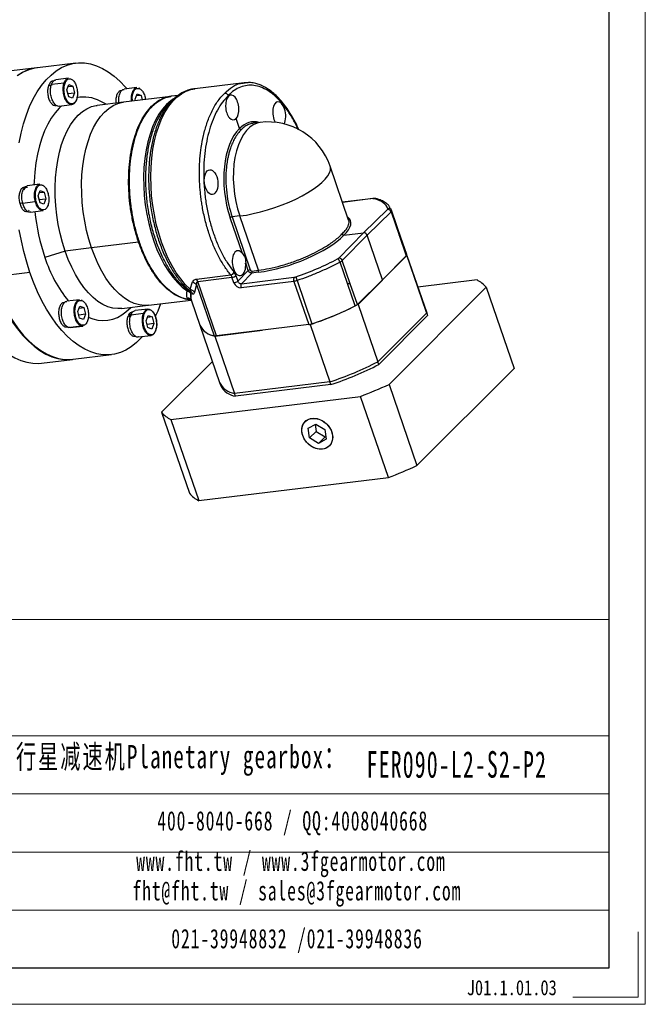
# Model space of a CAD drawing. Header units: millimetres. Extents: x 7426 to 8085, y -867 to -401.
# Tile 4 of 7: x 7950 to 8085, y -867 to -654. Entities that reach past the tile are written whole.
import ezdxf

# ---------------------------------------------------------------- set-up
doc = ezdxf.new("R2010")
doc.units = ezdxf.units.MM
doc.layers.get('0').update_dxf_attribs({"lineweight": 18})
for name, color, linetype, lineweight in [('6文字层', 3, 'Continuous', 35), ('SLD-0', 7, 'Continuous', 18), ('图框_外框线', 7, 'Continuous', 18), ('标注线', 7, 'Continuous', 18)]:
    doc.layers.add(name, color=color, linetype=linetype, lineweight=lineweight)
doc.styles.add('标准', font='txt', dxfattribs={"width": 0.667})
doc.styles.add('样式 1', font='txt', dxfattribs={"width": 0.8})

# ---------------------------------------------------------------- blocks, each defined once
blk = doc.blocks.new('FGR80M1L2')
at = {"color": 7, "linetype": 'Continuous', "lineweight": 25}
for p, q in [((15.7, 47.52), (3.42, 46.02)), ((3.17, 45.99), (-6.74, 44.79)), ((7.89, 40.76), (11.95, 41.25)), ((8.47, 41.71), (8.23, 41.68)), ((13.35, 42.65), (9.28, 42.16)), ((69.55, 41.24), (53.76, 39.32)), ((70.95, 41.26), (69.57, 41.24)), ((6.95, 40.39), (8.05, 40.52)), ((12.81, 38.92), (13.46, 40.64)), ((13.38, 36.74), (12.81, 38.92)), ((13.15, 37.73), (15.26, 37.99)), ((13.22, 39.99), (14.69, 40.17)), ((13.46, 40.64), (14.69, 40.17)), ((15.26, 37.99), (14.61, 36.27)), ((14.69, 40.17), (15.26, 37.99)), ((30.42, 38.71), (30.09, 38.67)), ((35.21, 39.65), (31.14, 39.15)), ((35.61, 39.4), (35.98, 39.4)), ((14.61, 36.27), (13.38, 36.74)), ((30.95, 35.03), (22.5, 33.99)), ((25.4, 34.35), (23.46, 35.33)), ((46.04, 36.86), (30.97, 35.03)), ((34.67, 35.92), (35.32, 37.63)), ((34.78, 35.49), (34.67, 35.92)), ((36.55, 37.17), (35.07, 36.99)), ((35.32, 37.63), (36.55, 37.17)), ((36.55, 37.17), (36.92, 35.75)), ((45.48, 34.6), (45.87, 34.92)), ((47.02, 36.04), (45.82, 34.93)), ((46.21, 36.89), (46.04, 36.86)), ((48.4, 37.15), (46.21, 36.88)), ((46.73, 35.76), (46.6, 35.64)), ((46.92, 35.92), (46.73, 35.76)), ((47, 35.98), (46.92, 35.92)), ((64.57, 36.91), (64.49, 37.14)), ((9.17, 33.93), (9.41, 33.96)), ((10.31, 33.72), (14.38, 34.22)), ((68.11, 26.62), (67.03, 29.75)), ((74.72, 28.52), (72.49, 28.25)), ((103.04, -2.72), (97.12, 14.51)), ((-0.63, 7.78), (-0.94, 7.74)), ((4.18, 8.72), (0.11, 8.22)), ((3.63, 4.99), (4.29, 6.7)), ((4.29, 6.7), (5.52, 6.24)), ((-1.37, 2.68), (2.69, 3.18)), ((4.21, 2.81), (3.63, 4.99)), ((3.97, 3.8), (6.09, 4.05)), ((4.04, 6.06), (5.52, 6.24)), ((6.09, 4.05), (5.43, 2.34)), ((5.52, 6.24), (6.09, 4.05)), ((111, 4.21), (101.08, 3)), ((110.82, 4.12), (101.1, 2.93)), ((-2.31, 2.66), (-1.21, 2.79)), ((0, 0), (0.34, 0.04)), ((0.51, 0.26), (0.72, 0.45)), ((1.14, -0.21), (5.21, 0.28)), ((5.43, 2.34), (4.21, 2.81)), ((107.83, -6.81), (115.47, 0.67)), ((116.47, 0.94), (116.77, 0.38)), ((116.57, 0.88), (116.5, 0.98)), ((121.6, -13.62), (116.77, 0.42)), ((69.02, -13.45), (65.08, -1.98)), ((68.15, -1.42), (65.71, -1.72)), ((65.71, -1.72), (71.53, -18.64)), ((74.12, -18.79), (68.15, -1.42)), ((116.62, -0.12), (108.98, -7.6)), ((116.62, -0.12), (119.18, -7.55)), ((116.62, -0.12), (116.62, -0.12)), ((99.84, -14.92), (107.83, -6.81)), ((108.98, -7.6), (101, -15.72)), ((101.48, -7.59), (107.83, -6.81)), ((113.9, -21.9), (108.98, -7.6)), ((121.63, -13.72), (119.16, -6.52)), ((119.18, -7.55), (121.44, -14.14)), ((20.71, -11.66), (12.24, -12.69)), ((35.78, -9.82), (20.71, -11.66)), ((35.95, -9.8), (35.78, -9.82)), ((12.24, -12.69), (5.75, -14.72)), ((103.55, -23.15), (101, -15.72)), ((106.08, -29.71), (121.72, -14.09)), ((121.44, -14.14), (113.9, -21.9)), ((127.91, -31.98), (121.6, -13.62)), ((121.6, -13.62), (121.63, -13.72)), ((121.72, -14.09), (121.6, -13.62)), ((121.72, -14.09), (128.03, -32.44)), ((67.55, -22.3), (70.89, -18.91)), ((70.89, -18.91), (70.06, -16.48)), ((72.11, -19.04), (74.12, -18.79)), ((102.62, -23.03), (100.27, -16.21)), ((0.97, -19.48), (-11.3, -20.98)), ((54.3, -21.63), (65.27, -20.3)), ((54.69, -22.37), (65.66, -21.03)), ((66.28, -22.83), (65.66, -21.03)), ((66.94, -20.5), (67.55, -22.3)), ((72.05, -19.7), (68.71, -23.09)), ((68.71, -23.09), (85.62, -21.03)), ((74.06, -19.45), (72.05, -19.7)), ((113.9, -21.9), (105.82, -29.73)), ((144.15, -21.91), (125.24, -24.22)), ((52.27, -24.9), (53.08, -22.53)), ((54.26, -23.32), (53.66, -25.85)), ((54.26, -23.32), (59.92, -39.78)), ((60.69, -39.8), (54.69, -22.37)), ((85.5, -22.35), (68.59, -24.41)), ((85.5, -22.35), (90.26, -36.2)), ((86.52, -22.11), (91.28, -35.96)), ((105.09, -30.22), (102.62, -23.03)), ((105.82, -29.73), (103.55, -23.15)), ((115.97, -55.35), (147.09, -24.26)), ((147.09, -24.26), (156.01, -50.22)), ((16.86, -28.22), (12.8, -28.72)), ((38.9, -29.99), (52.58, -28.32)), ((51.82, -25.39), (52.45, -25.6)), ((52.25, -27.98), (51.98, -27.96)), ((51.98, -27.96), (52.3, -27.98)), ((52.39, -26.09), (52.39, -26.13)), ((52.49, -26.31), (52.39, -26.13)), ((53.15, -26.49), (52.49, -26.31)), ((52.57, -28.29), (52.66, -28.47)), ((52.57, -28.33), (52.67, -28.48)), ((12.07, -29.16), (11.74, -29.2)), ((16.32, -31.95), (16.98, -30.24)), ((16.73, -30.88), (18.2, -30.7)), ((16.98, -30.24), (18.2, -30.7)), ((17.26, -28.47), (17.63, -28.47)), ((18.2, -30.7), (18.78, -32.89)), ((30.43, -31.02), (38.88, -29.99)), ((31.68, -32.09), (33.33, -30.67)), ((38.72, -31.23), (34.66, -31.72)), ((52.73, -28.61), (55.4, -36.38)), ((106.08, -29.71), (112.39, -48.06)), ((16.89, -34.13), (16.32, -31.95)), ((18.78, -32.89), (16.66, -33.14)), ((18.12, -34.6), (16.89, -34.13)), ((18.78, -32.89), (18.12, -34.6)), ((32.7, -33.44), (32.29, -33.58)), ((32.49, -33.11), (33.72, -32.76)), ((32.49, -33.11), (32.72, -33.44)), ((33.49, -33.19), (32.7, -33.44)), ((32.7, -33.44), (33.42, -33.36)), ((37.33, -32.63), (33.26, -33.12)), ((33.84, -32.17), (33.6, -32.2)), ((38.18, -34.96), (38.84, -33.24)), ((40.06, -33.71), (38.59, -33.89)), ((38.84, -33.24), (40.06, -33.71)), ((40.06, -33.71), (40.64, -35.89)), ((128.03, -32.44), (112.39, -48.06)), ((128.34, -33.33), (112.7, -48.96)), ((128.21, -32.87), (127.91, -31.98)), ((127.91, -31.98), (128.03, -32.44)), ((128.03, -32.44), (128.34, -33.33)), ((128.21, -32.87), (128.34, -33.33)), ((12.13, -36.87), (12.84, -36.78)), ((12.13, -36.87), (12.68, -36.88)), ((12.69, -36.94), (13, -36.9)), ((13.23, -37.07), (17.29, -36.58)), ((13.82, -37.08), (13.23, -37.07)), ((13.83, -37.15), (17.89, -36.66)), ((18.08, -36.59), (17.29, -36.58)), ((18.25, -36.38), (17.46, -36.36)), ((38.75, -37.14), (38.18, -34.96)), ((40.64, -35.89), (38.52, -36.15)), ((39.98, -37.61), (38.75, -37.14)), ((40.64, -35.89), (39.98, -37.61)), ((55.4, -36.38), (61.71, -54.73)), ((90.26, -36.2), (60.69, -39.8)), ((90.42, -36.17), (90.75, -36.13)), ((90.75, -36.13), (97.06, -54.49)), ((34.55, -39.94), (34.78, -39.92)), ((35.68, -40.16), (39.75, -39.66)), ((60.22, -39.86), (75.48, -38)), ((60.22, -39.86), (66.53, -58.22)), ((14.8, -47.28), (27.08, -45.79)), ((4.64, -48.52), (14.55, -47.32)), ((59.39, -48), (43.14, -64.24)), ((112.7, -48.96), (112.39, -48.06)), ((124.89, -81.31), (156.01, -50.22)), ((61.71, -54.73), (62.02, -55.63)), ((97.06, -54.49), (66.53, -58.22)), ((97.37, -55.38), (66.83, -59.11)), ((97.37, -55.38), (97.06, -54.49)), ((115.97, -55.35), (124.89, -81.31)), ((46.08, -66.59), (106.84, -59.17)), ((66.83, -59.11), (66.53, -58.22)), ((115.77, -85.13), (106.84, -59.17)), ((43.14, -64.24), (52.06, -90.2)), ((46.08, -66.59), (55.01, -92.55)), ((90.07, -69.34), (92.51, -68.02)), ((92.28, -68.14), (92.61, -70.37)), ((92.51, -68.02), (95.42, -69.8)), ((90.53, -72.45), (90.07, -69.34)), ((92.61, -70.37), (90.53, -72.45)), ((93.43, -74.24), (90.53, -72.45)), ((92.61, -70.37), (95.52, -72.16)), ((95.52, -72.16), (93.43, -74.24)), ((95.42, -69.8), (95.88, -72.91)), ((95.52, -72.16), (95.75, -72.03)), ((95.88, -72.91), (93.43, -74.24)), ((55.01, -92.55), (115.77, -85.13))]:
    blk.add_line(p, q, dxfattribs=at)
at = {"color": 7, "linetype": 'Continuous', "lineweight": 25, "flags": 128}
for points in [[(0.97, -19.48), (-0.07, -16.2), (-0.99, -12.82), (-1.78, -9.35), (-2.44, -5.83)], [(-2.48, 22), (-1.84, 25.13), (-1.06, 28.12), (-0.15, 30.95), (0.88, 33.6), (2.04, 36.06), (3.31, 38.31), (4.69, 40.34), (6.16, 42.15), (7.73, 43.7), (9.37, 45.01), (11.08, 46.06), (12.86, 46.84), (14.68, 47.36), (16.55, 47.6), (18.44, 47.56), (20.35, 47.25), (22.27, 46.67), (24.18, 45.83), (26.07, 44.71), (27.94, 43.34), (29.77, 41.72), (31.55, 39.86), (32.07, 39.27)], [(3.3, 46.01), (2.15, 45.83), (0.33, 45.31), (-1.45, 44.53), (-3.16, 43.48)], [(3.42, 46.02), (2.41, 45.86), (0.58, 45.35), (-1.19, 44.56), (-2.91, 43.51)], [(52.27, -24.9), (50.73, -23.36), (49.25, -21.58), (47.84, -19.59), (46.51, -17.39), (45.27, -15.01), (44.14, -12.47), (43.12, -9.78), (42.22, -6.96), (41.44, -4.05), (40.81, -1.06), (40.31, 1.98), (39.95, 5.05), (39.74, 8.12), (39.67, 11.17), (39.76, 14.17), (39.99, 17.1), (40.37, 19.93), (40.89, 22.64), (41.55, 25.22), (42.35, 27.63), (43.26, 29.86), (44.3, 31.89), (45.45, 33.7), (46.7, 35.28), (48.04, 36.62), (49.46, 37.7), (50.95, 38.52), (52.5, 39.08), (53.76, 39.32)], [(20.71, -11.66), (19.84, -8.89), (19.1, -6.03), (18.5, -3.09), (18.03, -0.11), (17.71, 2.9), (17.54, 5.9), (17.51, 8.88), (17.64, 11.8), (17.91, 14.64), (18.32, 17.38), (18.88, 19.99), (19.58, 22.45), (20.4, 24.74), (21.35, 26.85), (22.42, 28.74), (23.59, 30.41), (24.86, 31.85), (26.22, 33.03), (27.65, 33.95), (29.14, 34.61), (30.68, 34.99), (30.97, 35.03)], [(20.71, -11.66), (19.84, -8.89), (19.1, -6.03), (18.5, -3.09), (18.03, -0.11), (17.71, 2.9), (17.54, 5.9), (17.51, 8.88), (17.64, 11.8), (17.91, 14.64), (18.32, 17.38), (18.88, 19.99), (19.58, 22.45), (20.4, 24.74), (21.35, 26.85), (22.42, 28.74), (23.59, 30.41), (24.86, 31.85), (26.22, 33.03), (27.65, 33.95), (29.14, 34.61), (30.68, 34.99), (30.97, 35.03)], [(35.95, -9.82), (35.08, -7.05), (34.34, -4.19), (33.74, -1.25), (33.27, 1.73), (32.95, 4.74), (32.78, 7.74), (32.75, 10.72), (32.87, 13.64), (33.14, 16.48), (33.56, 19.22), (34.12, 21.83), (34.81, 24.3), (35.64, 26.59), (36.59, 28.69), (37.65, 30.59), (38.82, 32.26), (40.09, 33.7), (41.45, 34.88), (42.88, 35.8), (44.37, 36.46), (45.91, 36.84), (46.21, 36.88)], [(46.98, 36.07), (46.08, 35.45), (44.72, 34.26), (43.45, 32.82), (42.27, 31.14), (41.2, 29.23), (40.25, 27.11), (39.42, 24.81), (38.73, 22.33), (38.17, 19.7), (37.76, 16.94), (37.49, 14.08), (37.38, 11.15), (37.41, 8.16), (37.59, 5.14), (37.92, 2.12), (38.4, -0.88), (39.02, -3.83), (39.77, -6.7), (40.66, -9.47), (41.66, -12.11), (42.78, -14.61), (44, -16.94), (45.31, -19.09), (46.71, -21.02), (48.18, -22.73), (49.7, -24.21), (51.27, -25.43)], [(11.08, 33.81), (10.32, 33.1), (9, 31.62), (7.77, 29.91), (6.65, 27.97), (5.64, 25.83), (4.75, 23.5), (3.98, 20.99), (3.35, 18.34), (2.86, 15.54), (2.5, 12.64), (2.29, 9.65), (2.25, 8.48)], [(12.24, -12.69), (11.37, -9.93), (10.63, -7.06), (10.03, -4.12), (9.56, -1.14), (9.24, 1.87), (9.07, 4.87), (9.05, 7.85), (9.17, 10.77), (9.44, 13.61), (9.86, 16.35), (10.42, 18.96), (11.11, 21.42), (11.94, 23.71), (12.89, 25.81), (13.95, 27.71), (15.13, 29.38), (16.4, 30.81), (17.75, 32), (19.18, 32.92), (20.67, 33.57), (22.21, 33.95), (22.5, 33.99)], [(74.72, 28.52), (73.69, 28.3), (72.48, 27.77), (71.34, 26.98), (70.28, 25.92), (69.32, 24.61), (68.46, 23.08), (67.72, 21.34), (67.11, 19.41), (66.63, 17.32), (66.31, 15.11), (66.12, 12.79), (66.09, 10.41), (66.22, 7.98), (66.49, 5.56), (66.9, 3.16), (67.46, 0.82), (68.15, -1.42)], [(68.15, -1.42), (70.27, -1.11), (72.49, -0.68), (74.78, -0.13), (77.09, 0.52), (79.42, 1.27), (81.71, 2.1), (83.94, 3.01), (86.08, 3.98), (88.1, 5), (89.98, 6.06), (91.68, 7.14), (93.19, 8.23), (94.48, 9.31), (95.54, 10.37), (96.36, 11.39), (96.91, 12.36), (97.2, 13.27), (97.22, 14.11), (97.12, 14.51)], [(110.82, 4.12), (110.91, 4.18), (111, 4.21)], [(119.16, -6.52), (117.84, -2.71), (116.81, 0.29)], [(38.9, -29.99), (37.61, -30.06), (36.01, -29.88), (34.4, -29.43), (32.79, -28.71), (31.21, -27.72), (29.65, -26.47), (28.14, -24.98), (26.69, -23.25), (25.31, -21.3), (24.01, -19.14), (22.8, -16.81), (21.7, -14.31), (20.71, -11.66)], [(38.9, -29.99), (37.61, -30.06), (36.01, -29.88), (34.4, -29.43), (32.79, -28.71), (31.21, -27.72), (29.65, -26.47), (28.14, -24.98), (26.69, -23.25), (25.31, -21.3), (24.01, -19.14), (22.8, -16.81), (21.7, -14.31), (20.71, -11.66)], [(52.25, -28.16), (51.26, -28.02), (49.65, -27.58), (48.04, -26.85), (46.45, -25.87), (44.9, -24.62), (43.39, -23.13), (41.94, -21.4), (40.55, -19.45), (39.25, -17.3), (38.05, -14.96), (36.94, -12.46), (35.95, -9.82)], [(30.43, -31.02), (29.14, -31.09), (27.54, -30.91), (25.93, -30.46), (24.33, -29.74), (22.74, -28.75), (21.19, -27.5), (19.68, -26.01), (18.22, -24.28), (16.84, -22.33), (15.54, -20.18), (14.34, -17.84), (13.23, -15.34), (12.24, -12.69)], [(-11.56, -21.01), (-10.39, -24.17), (-9.11, -27.19), (-7.73, -30.06), (-6.24, -32.76), (-4.67, -35.27), (-3.02, -37.57), (-1.3, -39.66), (0.48, -41.52), (2.3, -43.14), (4.17, -44.51), (6.07, -45.62), (7.98, -46.47), (9.89, -47.05), (11.8, -47.36), (13.7, -47.39), (14.67, -47.3)], [(-11.3, -20.98), (-10.14, -24.14), (-8.86, -27.16), (-7.47, -30.03), (-5.99, -32.73), (-4.42, -35.24), (-2.77, -37.54), (-1.05, -39.63), (0.73, -41.49), (2.56, -43.11), (4.43, -44.48), (6.32, -45.59), (8.23, -46.44), (10.15, -47.02), (12.06, -47.33), (13.95, -47.36), (14.8, -47.28)], [(36.98, -40), (36.61, -40.41), (35.05, -41.97), (33.41, -43.28), (31.69, -44.33), (29.92, -45.11), (28.09, -45.62), (26.23, -45.86), (24.33, -45.83), (22.42, -45.52), (20.51, -44.94), (18.6, -44.09), (16.7, -42.98), (14.83, -41.61), (13.01, -39.99), (11.23, -38.13), (9.51, -36.04), (7.86, -33.74), (6.29, -31.23), (4.8, -28.54), (3.42, -25.67), (2.14, -22.64), (0.97, -19.48)], [(-21.46, -22.22), (-20.3, -25.38), (-19.02, -28.4), (-17.63, -31.27), (-16.15, -33.97), (-14.58, -36.47), (-12.93, -38.78), (-11.21, -40.87), (-9.43, -42.73), (-7.6, -44.34), (-5.73, -45.71), (-3.84, -46.83), (-1.93, -47.68), (-0.01, -48.26), (1.9, -48.56), (3.79, -48.6), (4.64, -48.52)], [(42.82, -29.51), (41.89, -31.87), (41.09, -33.61)], [(89.85, -66.66), (90.78, -66.29), (91.83, -66.17), (92.93, -66.29), (94.03, -66.66), (95.08, -67.25), (96.03, -68.04), (96.82, -68.98), (97.42, -70.02), (97.79, -71.13), (97.93, -72.23), (97.81, -73.28), (97.46, -74.22), (96.88, -75), (96.1, -75.59)], [(96.1, -75.59), (95.16, -75.96), (94.12, -76.08), (93.02, -75.96), (91.92, -75.59), (90.86, -75), (89.92, -74.22), (89.13, -73.28), (88.53, -72.23), (88.15, -71.13), (88.02, -70.02), (88.13, -68.98), (88.49, -68.04), (89.07, -67.25), (89.85, -66.66)], [(94.67, -76.05), (93.59, -76.05), (92.48, -75.81), (91.39, -75.33), (90.39, -74.64), (89.51, -73.78), (88.81, -72.78), (88.32, -71.69), (88.06, -70.58), (88.04, -69.5), (88.28, -68.5), (88.75, -67.63), (89.43, -66.94), (90.29, -66.45), (91.28, -66.2)], [(91.28, -66.2), (92.36, -66.2), (93.47, -66.44), (94.55, -66.92), (95.56, -67.61), (96.44, -68.48), (97.14, -69.48), (97.63, -70.56), (97.89, -71.67), (97.9, -72.75), (97.67, -73.75), (97.2, -74.62), (96.52, -75.32), (95.66, -75.8), (94.67, -76.05)]]:
    blk.add_lwpolyline(points, dxfattribs=at)
at = {"color": 7, "linetype": 'Continuous', "lineweight": 25}
for centre, radius, start, end in [((18.26, 25.73), 10.92, 61.5383, 102.317), ((77.26, 7.68), 21, 18.9708, 96.9505), ((111.56, 3.41), 0.789, 75.1993, 117.3435), ((115.54, -0.47), 1.14, 17.6664, 93.4212), ((115.89, -0.05), 0.979, 20.4318, 109.6453), ((68.2, 6.47), 65.94, 185.6618, 198.7399), ((65.86, -2.96), 1.25, 96.5838, 128.5429), ((46.62, -1.59), 42.93, 197.8059, 219.0812), ((98.54, -16.71), 1.8, 16.1045, 58.4644), ((99.89, -16.1), 1.17, 18.9207, 92.1807), ((121.16, -13.76), 0.47, 306.9336, 5.8449), ((71.67, -19.89), 1.25, 96.5838, 128.5429), ((73.46, -19.07), 0.716, 327.2515, 22.4618), ((52.39, -23.12), 2.43, 17.9955, 37.7325), ((65.04, -18.93), 1.39, 279.5074, 340.1598), ((65.38, -18.55), 2.5, 276.5838, 308.5429), ((71.45, -19.31), 0.716, 327.2515, 22.4618), ((86.82, -21.81), 1.43, 147.2515, 202.4618), ((106.13, -15), 20.86, 196.467, 199.9386), ((140.03, -30.08), 9.15, 39.5102, 63.2672), ((65.99, -20.34), 2.5, 276.5838, 308.5429), ((69.91, -23.87), 1.43, 147.2515, 202.4618), ((59.42, 60.13), 101.23, 288.03, 297.4494), ((59.13, 60.91), 102.07, 288.3598, 296.7601), ((103.76, -27.45), 3.08, 295.6563, 312.0704), ((24.45, -24.22), 10.69, 243.1988, 312.5526), ((60.95, -33.71), 6.16, 205.6888, 260.398), ((61.04, -33.66), 6.26, 205.7538, 262.4929), ((89.56, -30.92), 5.32, 277.5202, 288.8274), ((60.36, -37.8), 2.03, 257.4779, 279.2136), ((65.73, 41.77), 101.23, 288.03, 297.4494), ((66.03, 40.88), 101.23, 288.03, 297.4494), ((67.34, -52.01), 6.26, 205.7538, 262.4929), ((67.65, -52.91), 6.26, 205.7538, 262.4929), ((47.96, 94.13), 164.22, 291.0135, 294.466), ((50.2, -58.42), 9.15, 219.5102, 243.2672), ((56.88, 68.16), 164.22, 291.0135, 294.466), ((59.12, -84.38), 9.15, 219.5102, 243.2672)]:
    blk.add_arc(centre, radius, start, end, dxfattribs=at)
for centre, major_axis, ratio, start_param, end_param in [((65.8, 33.33), (-0.45, 3.97), 0.535864, 0.39146, 3.533053), ((65.8, 33.33), (-0.51, 3.97), 0.508296, 3.524973, 6.666566), ((80.8, 31.19), (-0.51, 3.97), 0.508296, 5.09577, 8.511526), ((80.8, 31.19), (-0.51, 3.97), 0.508296, 3.737574, 5.09577), ((74.72, 7.36), (-2.76, 21.32), 0.508296, 6.063963, 6.66616), ((74.73, 7.37), (-2.43, 21.36), 0.535864, 0.391866, 1.962256), ((110.38, 3.71), (0.938, 0.312), 0.30826, 0.432176, 0.989753), ((83.28, -9.8), (32.26, 10.73), 0.30826, 6.27746, 6.715361), ((114.63, 0.56), (0.938, 0.312), 0.30826, 5.719595, 6.278375), ((83.27, -9.81), (20.4, 6.78), 0.30826, 5.702548, 6.501329), ((83.28, -9.8), (20.26, 7.2), 0.335826, 4.124792, 5.695182), ((108.13, -7.71), (-0.706, 0.708), 0.789948, 4.1601, 5.730592), ((67.91, -16.54), (-0.45, 3.97), 0.535864, 5.541226, 10.949657), ((83.27, -9.81), (32.04, 11.38), 0.335826, 4.682369, 5.120268), ((99.01, -15.02), (0.931, 0.331), 0.335826, 5.119305, 5.678405), ((71.95, -18.59), (-0.353, 0.354), 0.789948, 1.018508, 2.588999), ((65.6, -21.8), (-0.34, 2.97), 0.535864, 5.103849, 5.593026), ((86.04, -20.59), (0.931, 0.331), 0.335826, 4.124792, 4.682369), ((67.97, -22.62), (-1.41, 1.42), 0.789948, 1.018508, 2.588999)]:
    blk.add_ellipse(centre, major_axis=major_axis, ratio=ratio, start_param=start_param, end_param=end_param, dxfattribs=at)
blk.add_ellipse((58.99, 9.42), major_axis=(-0.45, 3.97), ratio=0.535864, dxfattribs=at)
for points, knots in [([(8.23, 41.68), (8.23, 41.68), (7.96, 41.74), (7.46, 41.36), (7.12, 40.71), (6.95, 40.39)], [0, 0, 0, 0, 0.00111, 0.500555, 1, 1, 1, 1]), ([(7.89, 40.76), (8.07, 41.13), (8.44, 41.89), (9.01, 42.07), (9.29, 42.15)], [0, 0, 0, 0, 0.504358, 1, 1, 1, 1]), ([(11.95, 41.25), (12.14, 41.63), (12.51, 42.38), (13.07, 42.56), (13.35, 42.65)], [0, 0, 0, 0, 0.504358, 1, 1, 1, 1]), ([(63.34, 37.93), (64.15, 38.65), (65.72, 40.04), (67.86, 41.02), (69.16, 41.12), (69.56, 41.15)], [0, 0, 0, 0, 0.422322, 0.819023, 1, 1, 1, 1]), ([(69.56, 41.15), (69.98, 41.26), (70.41, 41.37), (70.86, 41.3), (70.87, 41.3)], [0, 0, 0, 0, 0.97564, 1, 1, 1, 1]), ([(87.13, 26.09), (86.76, 26.91), (85.9, 28.8), (84.49, 31.26), (82.96, 33.54), (81.45, 35.46), (79.88, 37.1), (78.59, 38.21), (77.66, 38.89), (77.08, 39.28), (76.46, 39.66), (75.67, 40.09), (74.59, 40.58), (73.19, 41.03), (71.93, 41.3), (71.16, 41.27), (70.95, 41.26)], [0, 0, 0, 0, 0.091408, 0.210285, 0.304981, 0.401939, 0.501186, 0.59189, 0.62967, 0.662383, 0.691625, 0.733909, 0.793613, 0.870769, 0.965401, 1, 1, 1, 1]), ([(6.95, 40.39), (6.83, 39.99), (6.6, 39.2), (6.62, 37.72), (6.9, 36.28), (7.44, 35.03), (8.15, 34.21), (8.77, 33.86), (9.09, 33.97), (9.16, 33.99)], [0, 0, 0, 0, 0.158693, 0.317386, 0.476078, 0.634771, 0.793464, 0.952157, 1, 1, 1, 1]), ([(10.32, 33.73), (10.31, 33.72), (10.04, 33.58), (9.4, 33.89), (8.57, 34.69), (7.91, 36.06), (7.54, 37.69), (7.5, 39.39), (7.76, 40.3), (7.89, 40.76)], [0, 0, 0, 0, 0.002872, 0.16906, 0.335248, 0.501436, 0.667624, 0.833812, 1, 1, 1, 1]), ([(30.09, 38.62), (30.02, 38.62), (29.69, 38.66), (29.18, 38.17), (28.69, 37.21), (28.45, 35.98), (28.51, 35.11), (28.54, 34.73)], [0, 0, 0, 0, 0.069468, 0.315455, 0.561442, 0.807429, 1, 1, 1, 1]), ([(29.48, 34.85), (29.44, 35.16), (29.34, 36.04), (29.56, 37.38), (30.09, 38.53), (30.67, 39.13), (31.06, 39.09), (31.15, 39.08)], [0, 0, 0, 0, 0.148161, 0.40514, 0.66212, 0.9191, 1, 1, 1, 1]), ([(33.54, 35.34), (33.51, 35.66), (33.41, 36.53), (33.63, 37.88), (34.15, 39.03), (34.74, 39.62), (35.12, 39.59), (35.22, 39.58)], [0, 0, 0, 0, 0.148159, 0.405139, 0.662119, 0.919099, 1, 1, 1, 1]), ([(33.82, 35.37), (33.78, 35.68), (33.68, 36.5), (33.9, 37.78), (34.39, 38.89), (35.02, 39.48), (35.45, 39.42), (35.61, 39.4)], [0, 0, 0, 0, 0.138498, 0.380913, 0.623327, 0.865742, 1, 1, 1, 1]), ([(35.98, 39.4), (36.26, 39.23), (36.83, 38.9), (37.5, 37.71), (37.89, 36.62), (37.94, 35.99), (37.94, 35.88)], [0, 0, 0, 0, 0.311807, 0.623613, 0.93542, 1, 1, 1, 1]), ([(53.87, 39.3), (53.62, 39.28), (52.83, 39.21), (51.53, 38.83), (49.99, 38.2), (48.53, 37.29), (47.5, 36.53), (46.99, 36), (46.91, 35.92)], [0, 0, 0, 0, 0.097898, 0.311342, 0.525025, 0.740656, 0.959452, 1, 1, 1, 1]), ([(65.27, -20.3), (64.58, -19.4), (63.19, -17.59), (61.33, -14.36), (59.65, -10.79), (58.22, -6.91), (57.04, -2.8), (56.32, 0.63), (55.9, 3.24), (55.67, 4.99), (55.49, 6.75), (55.36, 8.52), (55.25, 10.76), (55.23, 13.57), (55.4, 17.02), (55.81, 20.68), (56.52, 24.47), (57.59, 28.26), (59.06, 31.91), (60.95, 35.31), (62.53, 37.04), (63.34, 37.93)], [0, 0, 0, 0, 0.062248, 0.124566, 0.186955, 0.249413, 0.311942, 0.374543, 0.399617, 0.424703, 0.449801, 0.47491, 0.50003, 0.545652, 0.596098, 0.651367, 0.711457, 0.776367, 0.846095, 0.92064, 1, 1, 1, 1]), ([(63.34, 37.93), (63.45, 37.93), (63.62, 37.93), (63.85, 37.84), (64.08, 37.72), (64.27, 37.53), (64.42, 37.32), (64.47, 37.2), (64.49, 37.14)], [0, 0, 0, 0, 0.239238, 0.368019, 0.499537, 0.739801, 0.869249, 1, 1, 1, 1]), ([(86.9, 26.2), (86.37, 27.32), (85.29, 29.57), (83.43, 32.51), (81.43, 35.08), (79.32, 37.19), (77.14, 38.8), (74.91, 39.89), (72.68, 40.44), (70.49, 40.45), (68.36, 39.9), (66.34, 38.84), (65.11, 37.71), (64.49, 37.14)], [0, 0, 0, 0, 0.089395, 0.180449, 0.271504, 0.36256, 0.453619, 0.544679, 0.635741, 0.726804, 0.817869, 0.908934, 1, 1, 1, 1]), ([(35.78, -9.82), (35.36, -8.52), (34.53, -5.91), (33.61, -1.76), (32.96, 2.47), (32.6, 6.75), (32.54, 10.98), (32.77, 15.1), (33.3, 19.03), (34.12, 22.72), (35.21, 26.09), (36.55, 29.08), (38.13, 31.66), (39.9, 33.77), (41.85, 35.36), (43.9, 36.46), (45.34, 36.72), (46.04, 36.85)], [0, 0, 0, 0, 0.06687, 0.133739, 0.200609, 0.267479, 0.334348, 0.401218, 0.468087, 0.534957, 0.601827, 0.668696, 0.735566, 0.802436, 0.869305, 0.936175, 1, 1, 1, 1]), ([(46.21, 36.87), (45.51, 36.74), (44.07, 36.48), (42.02, 35.38), (40.07, 33.79), (38.3, 31.68), (36.72, 29.11), (35.38, 26.11), (34.29, 22.74), (33.47, 19.05), (32.94, 15.12), (32.71, 11), (32.77, 6.77), (33.13, 2.49), (33.78, -1.74), (34.7, -5.89), (35.53, -8.5), (35.95, -9.8)], [0, 0, 0, 0, 0.063825, 0.130695, 0.197564, 0.264434, 0.331304, 0.398173, 0.465043, 0.531913, 0.598782, 0.665652, 0.732521, 0.799391, 0.866261, 0.93313, 1, 1, 1, 1]), ([(64.49, 37.14), (63.87, 36.47), (62.62, 35.13), (60.99, 32.54), (59.58, 29.56), (58.42, 26.2), (57.53, 22.54), (56.92, 18.62), (56.61, 14.52), (56.6, 10.3), (56.89, 6.03), (57.47, 1.78), (58.34, -2.37), (59.49, -6.37), (60.88, -10.14), (62.5, -13.61), (64.32, -16.76), (65.67, -18.52), (66.35, -19.4)], [0, 0, 0, 0, 0.062506, 0.125011, 0.187516, 0.25002, 0.312523, 0.375024, 0.437525, 0.500024, 0.562522, 0.62502, 0.687516, 0.750012, 0.812509, 0.875005, 0.937502, 1, 1, 1, 1]), ([(68.68, 26.22), (68.3, 25.81), (67.55, 25.01), (66.6, 23.53), (65.82, 21.97), (65.23, 20.45), (64.79, 19.04), (64.47, 17.77), (64.23, 16.55), (64.04, 15.38), (63.78, 13.29), (63.63, 10.15), (63.91, 5.98), (64.58, 1.95), (65.34, -0.51), (65.71, -1.72)], [0, 0, 0, 0, 0.079996, 0.155006, 0.225029, 0.290064, 0.338507, 0.383755, 0.425808, 0.464666, 0.500329, 0.630366, 0.75699, 0.880201, 1, 1, 1, 1]), ([(68.68, 26.22), (68.64, 26.22), (68.56, 26.22), (68.45, 26.25), (68.38, 26.29), (68.35, 26.31), (68.34, 26.31), (68.31, 26.33), (68.26, 26.38), (68.17, 26.48), (68.13, 26.56), (68.11, 26.62)], [0, 0, 0, 0, 0.201508, 0.359082, 0.460169, 0.48807, 0.496287, 0.500676, 0.630949, 0.75933, 1, 1, 1, 1]), ([(72.49, 28.23), (72.37, 28.22), (71.86, 28.19), (70.96, 27.87), (69.8, 27.26), (69.06, 26.57), (68.68, 26.22)], [0, 0, 0, 0, 0.08761, 0.37152, 0.675652, 1, 1, 1, 1]), ([(-0.41, 7.61), (-0.51, 7.66), (-0.87, 7.86), (-1.49, 7.61), (-2.12, 6.86), (-2.51, 5.64), (-2.6, 4.14), (-2.41, 3.15), (-2.31, 2.66)], [0, 0, 0, 0, 0.068801, 0.255041, 0.441281, 0.62752, 0.81376, 1, 1, 1, 1]), ([(-1.37, 2.68), (-1.48, 3.23), (-1.7, 4.32), (-1.58, 5.96), (-1.15, 7.27), (-0.54, 8.08), (-0.06, 8.13), (0.13, 8.15)], [0, 0, 0, 0, 0.215051, 0.430103, 0.645154, 0.860206, 1, 1, 1, 1]), ([(-0.97, 6.94), (-0.77, 7.25), (-0.45, 7.75), (-0.01, 7.79), (0.17, 7.81)], [0, 0, 0, 0, 0.606042, 1, 1, 1, 1]), ([(2.69, 3.18), (2.58, 3.72), (2.37, 4.81), (2.48, 6.46), (2.91, 7.77), (3.52, 8.57), (4, 8.63), (4.19, 8.65)], [0, 0, 0, 0, 0.215051, 0.430103, 0.645154, 0.860206, 1, 1, 1, 1]), ([(5.2, 0.36), (5.1, 0.32), (4.72, 0.2), (4, 0.66), (3.2, 1.65), (2.86, 2.67), (2.69, 3.18)], [0, 0, 0, 0, 0.104464, 0.402976, 0.701488, 1, 1, 1, 1]), ([(111.76, 4.17), (111.64, 4.2), (111.4, 4.24), (111.14, 4.22), (111, 4.21)], [0, 0, 0, 0, 0.471099, 1, 1, 1, 1]), ([(116.34, 1.21), (116.2, 1.44), (115.84, 2.03), (114.88, 2.83), (113.53, 3.61), (112.36, 3.98), (111.76, 4.17)], [0, 0, 0, 0, 0.164953, 0.427298, 0.705682, 1, 1, 1, 1]), ([(-2.31, 2.66), (-2.16, 2.21), (-1.87, 1.32), (-1.17, 0.41), (-0.51, -0.04), (-0.14, 0.04), (-0.01, 0.07)], [0, 0, 0, 0, 0.284935, 0.569871, 0.854806, 1, 1, 1, 1]), ([(1.13, -0.14), (1.03, -0.17), (0.66, -0.3), (-0.06, 0.16), (-0.87, 1.16), (-1.2, 2.17), (-1.37, 2.68)], [0, 0, 0, 0, 0.104464, 0.402976, 0.701488, 1, 1, 1, 1]), ([(100.9, -7.19), (101.26, -6.83), (101.96, -6.12), (102.63, -5.15), (103.03, -4.3), (103.17, -3.61), (103.15, -3.09), (103.07, -2.83), (103.03, -2.72)], [0, 0, 0, 0, 0.214984, 0.41657, 0.604753, 0.779532, 0.909719, 1, 1, 1, 1]), ([(74.12, -18.79), (75.26, -18.63), (77.59, -18.28), (81.42, -17.34), (84.38, -16.41), (86.35, -15.7), (87.35, -15.31), (88.35, -14.92), (89.95, -14.24), (92.3, -13.14), (94.75, -11.81), (96.75, -10.57), (98.27, -9.5), (99.71, -8.36), (100.5, -7.59), (100.9, -7.19)], [0, 0, 0, 0, 0.119796, 0.243006, 0.369629, 0.40187, 0.434326, 0.466996, 0.49988, 0.594951, 0.709934, 0.774969, 0.844992, 0.920003, 1, 1, 1, 1]), ([(101.48, -7.59), (101.42, -7.59), (101.34, -7.59), (101.22, -7.54), (101.16, -7.51), (101.12, -7.49), (101.09, -7.46), (101.03, -7.41), (100.96, -7.32), (100.92, -7.24), (100.9, -7.19)], [0, 0, 0, 0, 0.24065, 0.369037, 0.499325, 0.503713, 0.539825, 0.640911, 0.798486, 1, 1, 1, 1]), ([(119.18, -7.55), (119.21, -7.35), (119.27, -6.99), (119.19, -6.67), (119.16, -6.52)], [0, 0, 0, 0, 0.554154, 1, 1, 1, 1]), ([(52.13, -28.14), (51.96, -28.14), (51.04, -28.15), (49.33, -27.61), (47.06, -26.5), (44.83, -24.83), (42.7, -22.66), (40.69, -20.04), (38.84, -16.99), (37.17, -13.59), (36.24, -11.08), (35.78, -9.82)], [0, 0, 0, 0, 0.028129, 0.149613, 0.271097, 0.39258, 0.514064, 0.635548, 0.757032, 0.878516, 1, 1, 1, 1]), ([(35.95, -9.8), (36.41, -11.06), (37.34, -13.57), (39.01, -16.97), (40.86, -20.02), (42.87, -22.64), (45, -24.81), (47.23, -26.48), (49.5, -27.59), (51.24, -28.13), (52.2, -28.12), (52.4, -28.12)], [0, 0, 0, 0, 0.120826, 0.241652, 0.362478, 0.483304, 0.60413, 0.724956, 0.845782, 0.966608, 1, 1, 1, 1]), ([(69.02, -13.45), (69.17, -13.64), (69.48, -14.03), (69.91, -14.77), (70.02, -15.61), (70.04, -16.19), (70.06, -16.48)], [0, 0, 0, 0, 0.250929, 0.50133, 0.750497, 1, 1, 1, 1]), ([(100.27, -16.21), (99.15, -16.79), (96.93, -17.92), (93.45, -19.47), (89.98, -20.88), (87.66, -21.71), (86.52, -22.11)], [0, 0, 0, 0, 0.263479, 0.517972, 0.763479, 1, 1, 1, 1]), ([(53.08, -22.53), (53.18, -22.33), (53.34, -22.03), (53.81, -21.73), (54.14, -21.67), (54.3, -21.63)], [0, 0, 0, 0, 0.495637, 0.756532, 1, 1, 1, 1]), ([(65.66, -21.03), (65.61, -20.89), (65.5, -20.61), (65.35, -20.4), (65.27, -20.3)], [0, 0, 0, 0, 0.494908, 1, 1, 1, 1]), ([(52.27, -24.9), (52.33, -25.09), (52.44, -25.42), (52.45, -25.55), (52.45, -25.6)], [0, 0, 0, 0, 0.574011, 1, 1, 1, 1]), ([(52.27, -24.9), (52.59, -25), (53.16, -25.19), (53.51, -25.65), (53.66, -25.85)], [0, 0, 0, 0, 0.56, 1, 1, 1, 1]), ([(53.08, -22.53), (53.35, -22.63), (53.81, -22.81), (54.13, -23.17), (54.26, -23.32)], [0, 0, 0, 0, 0.56, 1, 1, 1, 1]), ([(54.69, -22.37), (54.65, -22.38), (54.57, -22.4), (54.43, -22.5), (54.26, -22.79), (54.26, -23.11), (54.26, -23.32)], [0, 0, 0, 0, 0.092974, 0.193746, 0.438129, 1, 1, 1, 1]), ([(67.55, -22.3), (67.61, -22.42), (67.71, -22.65), (68.01, -22.92), (68.36, -23.1), (68.59, -23.09), (68.71, -23.09)], [0, 0, 0, 0, 0.250039, 0.5, 0.749961, 1, 1, 1, 1]), ([(17.29, -36.58), (17, -36.4), (16.41, -36.05), (15.67, -34.81), (15.2, -33.25), (15.06, -31.56), (15.27, -29.99), (15.81, -28.84), (16.39, -28.25), (16.78, -28.28), (16.87, -28.29)], [0, 0, 0, 0, 0.136709, 0.273418, 0.410127, 0.546836, 0.683544, 0.820253, 0.956962, 1, 1, 1, 1]), ([(51.3, -27.61), (51.25, -27.34), (51.14, -26.78), (51.22, -25.89), (51.27, -25.43)], [0, 0, 0, 0, 0.473719, 1, 1, 1, 1]), ([(51.27, -25.43), (51.35, -25.4), (51.57, -25.32), (51.73, -25.37), (51.82, -25.39)], [0, 0, 0, 0, 0.406229, 1, 1, 1, 1]), ([(51.27, -25.43), (51.41, -25.45), (51.64, -25.49), (51.94, -25.64), (52.19, -25.82), (52.32, -26), (52.39, -26.08)], [0, 0, 0, 0, 0.309396, 0.503747, 0.756362, 1, 1, 1, 1]), ([(51.27, -25.43), (51.38, -25.45), (51.61, -25.48), (51.92, -25.63), (52.19, -25.83), (52.32, -26.01), (52.39, -26.09)], [0, 0, 0, 0, 0.246772, 0.5002, 0.753514, 1, 1, 1, 1]), ([(52.39, -26.13), (52.33, -26.04), (52.2, -25.85), (51.92, -25.64), (51.61, -25.49), (51.38, -25.45), (51.27, -25.43)], [0, 0, 0, 0, 0.246594, 0.500021, 0.753438, 1, 1, 1, 1]), ([(51.98, -27.96), (51.8, -27.92), (51.44, -27.83), (51.35, -27.68), (51.3, -27.61)], [0, 0, 0, 0, 0.498958, 1, 1, 1, 1]), ([(51.3, -27.61), (51.44, -27.62), (51.72, -27.64), (52.19, -27.84), (52.42, -28.12), (52.57, -28.29)], [0, 0, 0, 0, 0.276718, 0.562525, 1, 1, 1, 1]), ([(51.82, -25.39), (51.94, -25.48), (52.17, -25.67), (52.31, -25.94), (52.39, -26.08)], [0, 0, 0, 0, 0.496186, 1, 1, 1, 1]), ([(52.25, -27.96), (52.25, -27.96), (52.23, -27.96), (52.33, -28), (52.49, -28.2), (52.6, -28.34)], [0, 0, 0, 0, 0.001039, 0.306153, 1, 1, 1, 1]), ([(52.39, -26.13), (52.37, -26.57), (52.34, -27.45), (52.49, -28.01), (52.57, -28.29)], [0, 0, 0, 0, 0.500677, 1, 1, 1, 1]), ([(52.39, -26.08), (52.41, -26.12), (52.45, -26.2), (52.48, -26.28), (52.49, -26.31)], [0, 0, 0, 0, 0.562034, 1, 1, 1, 1]), ([(52.39, -26.08), (52.39, -26.08), (52.39, -26.09), (52.39, -26.09), (52.39, -26.09)], [0, 0, 0, 0, 0.558737, 1, 1, 1, 1]), ([(52.45, -25.6), (52.62, -25.74), (52.91, -25.98), (53.07, -26.33), (53.15, -26.49)], [0, 0, 0, 0, 0.56, 1, 1, 1, 1]), ([(52.49, -26.31), (52.49, -26.8), (52.49, -27.71), (52.66, -28.32), (52.74, -28.6)], [0, 0, 0, 0, 0.535034, 1, 1, 1, 1]), ([(53.66, -25.85), (53.61, -26.05), (53.5, -26.45), (53.27, -26.47), (53.15, -26.49)], [0, 0, 0, 0, 0.502871, 1, 1, 1, 1]), ([(11.75, -29.27), (11.65, -29.26), (11.28, -29.24), (10.74, -29.82), (10.26, -30.89), (10.09, -32.32), (10.23, -33.86), (10.66, -35.27), (11.33, -36.39), (11.87, -36.71), (12.13, -36.87)], [0, 0, 0, 0, 0.052522, 0.187876, 0.32323, 0.458584, 0.593938, 0.729292, 0.864646, 1, 1, 1, 1]), ([(13.23, -37.07), (12.93, -36.9), (12.34, -36.55), (11.61, -35.3), (11.14, -33.74), (11, -32.05), (11.21, -30.49), (11.74, -29.34), (12.33, -28.74), (12.71, -28.78), (12.81, -28.79)], [0, 0, 0, 0, 0.136709, 0.273418, 0.410127, 0.546836, 0.683544, 0.820253, 0.956962, 1, 1, 1, 1]), ([(17.46, -36.36), (17.18, -36.2), (16.62, -35.86), (15.92, -34.68), (15.47, -33.19), (15.34, -31.58), (15.54, -30.09), (16.05, -28.98), (16.67, -28.39), (17.11, -28.45), (17.26, -28.47)], [0, 0, 0, 0, 0.132383, 0.264766, 0.397149, 0.529532, 0.661915, 0.794298, 0.926682, 1, 1, 1, 1]), ([(17.63, -28.47), (17.91, -28.64), (18.47, -28.97), (19.17, -30.16), (19.62, -31.65), (19.76, -33.26), (19.56, -34.76), (19.04, -35.83), (18.56, -36.39), (18.27, -36.38), (18.25, -36.38)], [0, 0, 0, 0, 0.141795, 0.283591, 0.425386, 0.567182, 0.708977, 0.850773, 0.992568, 1, 1, 1, 1]), ([(52.66, -28.47), (52.67, -28.49), (52.71, -28.56), (52.74, -28.64), (52.76, -28.7)], [0, 0, 0, 0, 0.193812, 1, 1, 1, 1]), ([(32.29, -33.58), (32.18, -34), (31.95, -34.85), (32.01, -36.4), (32.36, -37.87), (32.97, -39.08), (33.74, -39.87), (34.28, -39.92), (34.55, -39.94)], [0, 0, 0, 0, 0.166728, 0.333457, 0.500185, 0.666914, 0.833642, 1, 1, 1, 1]), ([(33.69, -32.24), (33.48, -32.26), (33.02, -32.31), (32.68, -32.82), (32.49, -33.11)], [0, 0, 0, 0, 0.444937, 1, 1, 1, 1]), ([(35.69, -40.15), (35.68, -40.16), (35.41, -40.3), (34.77, -39.99), (33.94, -39.19), (33.28, -37.82), (32.91, -36.19), (32.87, -34.49), (33.13, -33.58), (33.26, -33.12)], [0, 0, 0, 0, 0.002872, 0.16906, 0.335248, 0.501436, 0.667624, 0.833812, 1, 1, 1, 1]), ([(33.26, -33.12), (33.45, -32.74), (33.82, -31.99), (34.38, -31.81), (34.66, -31.73)], [0, 0, 0, 0, 0.504358, 1, 1, 1, 1])]:
    blk.add_open_spline(points, degree=3, knots=knots, dxfattribs=at)
for points in [[(15.78, 35.62), (15.59, 35.25), (15.22, 34.51), (14.37, 34.11), (13.47, 34.34), (12.63, 35.2), (11.97, 36.55), (11.61, 38.18), (11.57, 39.89), (11.82, 40.8), (11.95, 41.25)], [(15.86, 35.77), (15.68, 35.42), (15.32, 34.71), (14.52, 34.33), (13.66, 34.55), (12.85, 35.37), (12.23, 36.66), (11.88, 38.22), (11.84, 39.84), (12.09, 40.71), (12.21, 41.14)], [(11.95, 41.25), (11.98, 41.25), (12.02, 41.25), (12.1, 41.23), (12.17, 41.19), (12.2, 41.16), (12.21, 41.14)], [(12.21, 41.14), (12.39, 41.49), (12.75, 42.2), (13.55, 42.58), (14.41, 42.36), (15.22, 41.54), (15.84, 40.25), (16.19, 38.7), (16.23, 37.07), (15.98, 36.21), (15.86, 35.77)], [(35.81, 39.57), (35.84, 39.57), (35.88, 39.57), (35.94, 39.53), (35.97, 39.47), (35.98, 39.42), (35.98, 39.4)], [(15.86, 35.77), (15.87, 35.76), (15.89, 35.72), (15.88, 35.67), (15.84, 35.63), (15.8, 35.63), (15.78, 35.62)], [(46.6, 35.64), (45.93, 34.89), (44.57, 33.38), (42.85, 30.39), (41.39, 26.93), (40.26, 23.03), (39.46, 18.78), (39.01, 14.25), (38.93, 9.55), (39.21, 4.75), (39.84, -0.03), (40.82, -4.71), (42.13, -9.19), (43.74, -13.38), (45.61, -17.2), (47.71, -20.56), (50, -23.45), (51.63, -24.88), (52.45, -25.6)], [(51.82, -25.39), (51, -24.74), (49.37, -23.43), (47.07, -20.71), (44.95, -17.5), (43.05, -13.82), (41.41, -9.74), (40.06, -5.36), (39.04, -0.76), (38.36, 3.96), (38.04, 8.7), (38.08, 13.37), (38.49, 17.86), (39.25, 22.09), (40.36, 25.96), (41.78, 29.39), (43.48, 32.36), (44.81, 33.86), (45.48, 34.6)], [(2.95, 3.26), (2.85, 3.78), (2.65, 4.82), (2.75, 6.38), (3.16, 7.65), (3.83, 8.45), (4.66, 8.64), (5.51, 8.21), (6.29, 7.23), (6.61, 6.26), (6.77, 5.78)], [(2.69, 3.18), (2.71, 3.18), (2.76, 3.19), (2.84, 3.21), (2.91, 3.23), (2.94, 3.25), (2.95, 3.26)], [(6.77, 5.78), (6.87, 5.26), (7.08, 4.22), (6.97, 2.66), (6.56, 1.39), (5.89, 0.6), (5.06, 0.4), (4.21, 0.83), (3.43, 1.81), (3.11, 2.78), (2.95, 3.26)], [(6.77, 5.78), (6.78, 5.79), (6.8, 5.81), (6.79, 5.82), (6.76, 5.83), (6.71, 5.83), (6.69, 5.82)], [(116.81, 0.29), (116.82, 0.23), (116.83, 0.11), (116.69, -0.04), (116.62, -0.12)], [(101, -15.72), (100.9, -15.8), (100.71, -15.97), (100.42, -16.13), (100.27, -16.21)], [(72.05, -19.7), (71.93, -19.7), (71.7, -19.7), (71.35, -19.52), (71.05, -19.25), (70.95, -19.02), (70.89, -18.91)], [(86.52, -22.11), (86.34, -22.17), (85.99, -22.28), (85.66, -22.33), (85.5, -22.35)], [(103.55, -23.15), (103.42, -23.13), (103.16, -23.09), (102.8, -23.05), (102.62, -23.03)], [(17.63, -28.47), (17.63, -28.45), (17.63, -28.4), (17.59, -28.34), (17.53, -28.3), (17.49, -28.3), (17.47, -28.3)], [(37.33, -32.63), (37.51, -32.26), (37.89, -31.52), (38.73, -31.12), (39.63, -31.35), (40.48, -32.21), (41.13, -33.56), (41.5, -35.19), (41.54, -36.89), (41.28, -37.8), (41.15, -38.26)], [(37.58, -32.74), (37.76, -32.39), (38.12, -31.68), (38.92, -31.3), (39.78, -31.52), (40.59, -32.34), (41.21, -33.63), (41.56, -35.18), (41.6, -36.8), (41.35, -37.67), (41.23, -38.11)], [(41.15, -38.26), (40.96, -38.63), (40.59, -39.37), (39.75, -39.77), (38.85, -39.54), (38, -38.68), (37.34, -37.33), (36.98, -35.69), (36.94, -33.99), (37.2, -33.08), (37.33, -32.63)], [(41.23, -38.11), (41.05, -38.46), (40.7, -39.16), (39.89, -39.54), (39.03, -39.33), (38.23, -38.51), (37.6, -37.22), (37.25, -35.66), (37.22, -34.04), (37.46, -33.17), (37.58, -32.74)], [(37.58, -32.74), (37.57, -32.72), (37.54, -32.69), (37.47, -32.65), (37.4, -32.63), (37.35, -32.63), (37.33, -32.63)], [(17.29, -36.58), (17.31, -36.57), (17.36, -36.56), (17.41, -36.51), (17.45, -36.44), (17.46, -36.39), (17.46, -36.36)], [(41.15, -38.26), (41.17, -38.25), (41.21, -38.24), (41.25, -38.21), (41.26, -38.16), (41.24, -38.12), (41.23, -38.11)]]:
    blk.add_open_spline(points, degree=3, dxfattribs=at)

msp = doc.modelspace()

# ---------------------------------------------------------------- linework, layer by layer
at = {"layer": '图框_外框线'}
for p, q in [((7484.0994, -783.5364), (8077.0868, -783.5364)), ((7484.0994, -808.6708), (8077.0868, -808.6708)), ((7540.9265, -821.2381), (8077.0868, -821.2381)), ((7540.9265, -833.8053), (8077.0868, -833.8053)), ((7540.9265, -846.3725), (8077.0868, -846.3725))]:
    msp.add_line(p, q, dxfattribs=at)
at = {"layer": '图框_外框线', "color": 3}
msp.add_lwpolyline([(7425.8823, -866.7025), (8084.9326, -866.7025), (8084.9326, -400.6599), (7425.8823, -400.6599)], close=True, dxfattribs=at)
at = {"layer": '图框_外框线', "color": 3, "lineweight": 25}
msp.add_lwpolyline([(7465.1115, -858.8567), (8077.0868, -858.8567), (8077.0868, -408.5057), (7465.1115, -408.5057)], close=True, dxfattribs=at)
at = {"layer": '图框_外框线', "color": 3}
msp.add_lwpolyline([(8083.3634, -851.0109), (8083.3634, -865.1334), (8069.2409, -865.1334)], dxfattribs=at)

# ---------------------------------------------------------------- block references
at = {"layer": '标注线', "xscale": 0.675, "yscale": 0.675, "zscale": 0.675}
msp.add_blockref('FGR80M1L2', (7951.2523, -695.4105), dxfattribs=at)

# ---------------------------------------------------------------- texts
at = {"layer": '6文字层', "insert": (8046.3294, -861.4776), "char_height": 3.252449, "width": 40.241552, "attachment_point": 1, "style": '样式 1'}
msp.add_mtext('J01.1.01.03', dxfattribs=at)
at = {"layer": 'SLD-0', "color": 1, "attachment_point": 2, "line_spacing_factor": 1.15057, "style": '标准'}
for s, insert, char_height, width in [('\\T1.1;  行星减速机Planetary gearbox：', (7982.0842, -810.6643), 5.026889, 79.061103), ('\\T1.1;\\pxt5;{\\fSimSun|b1|i0|c134|p2;\\W0.605;FER090-L2-S2-P2}', (8044.1893, -811.999), 5.74457, 54.605252), ('\\T1.1;400-8040-668 / QQ:4008040668', (8008.7123, -824.9603), 4.189074, 121.966612), ('\\T1.1;www.fht.tw / www.3fgearmotor.com ', (8008.3261, -833.6856), 4.189074, 122.103913), ('\\T1.1;\\pxt12;fht@fht.tw / sales@3fgearmotor.com ', (8009.6027, -840.0645), 4.189074, 122.103913), ('\\T1.1;021-39948832 /021-39948836 ', (8009.6465, -850.4163), 4.189074, 93.235574)]:
    msp.add_mtext(s, dxfattribs=dict(at, insert=insert, char_height=char_height, width=width))

# ---------------------------------------------------------------- next in the draw order: texts
at = {"layer": 'SLD-0', "color": 1, "insert": (7855.675, -788.0198), "char_height": 4.189074, "width": 186.205241, "attachment_point": 2, "style": '标准', "bg_fill": 2}
msp.add_mtext('{\\T1.1;12 N.m/arcmin}', dxfattribs=at)

doc.saveas('drawing.dxf')
